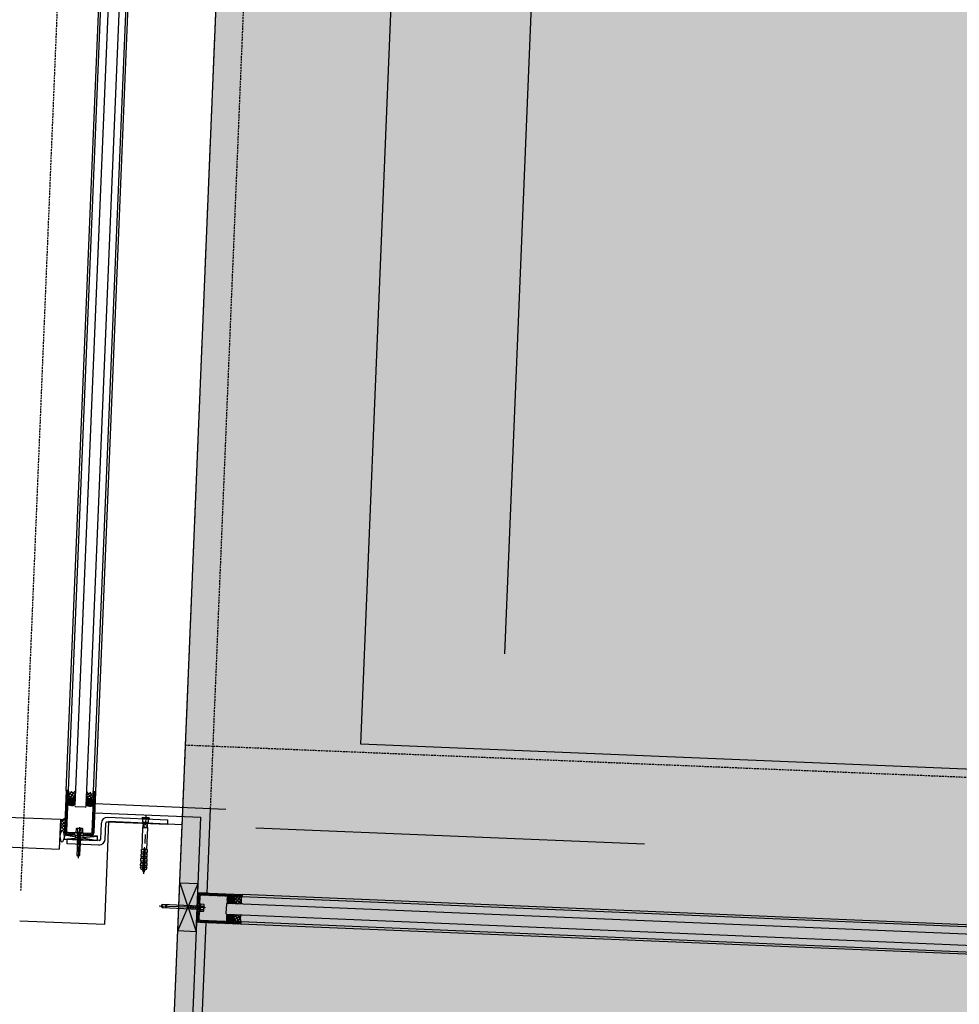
# Model space of a CAD drawing. Header units: millimetres. Extents: x 941089 to 2922714, y 799810 to 1997150.
# Tile 23 of 99: x 956036 to 957311, y 979900 to 981237. Entities that reach past the tile are written whole.
import ezdxf

# ---------------------------------------------------------------- set-up
doc = ezdxf.new("R2010")
doc.units = ezdxf.units.MM
doc.header["$LTSCALE"] = 10
doc.header["$PDMODE"] = 3
doc.header["$PDSIZE"] = 5
for name, pattern in [('DASHDOT', [1, 0.5, -0.25, 0, -0.25]), ('FO-00$0$AUSGEZOGEN', [0]), ('FO-00$0$CENTER', [50.8, 31.75, -6.35, 6.35, -6.35]), ('FO-00$0$HIDDEN', [0.375, 0.25, -0.125]), ('FO-00$0$STRPKT1', [0.5, 0.25, -0.125, 0, -0.125])]:
    doc.linetypes.add(name, pattern=pattern)
doc.layers.get('DEFPOINTS').update_dxf_attribs({"color": 21})
for name, color, linetype in [('FO-00$0$0-18', 4, 'Continuous'), ('FO-00$0$0-25', 7, 'Continuous'), ('FO-00$0$18', 21, 'Continuous'), ('FO-00$0$25', 21, 'Continuous'), ('FO-00$0$AREA GROSS', 21, 'Continuous'), ('FO-00$0$CEN-0-18', 4, 'FO-00$0$CENTER'), ('FO-00$0$DOOR', 2, 'Continuous'), ('FO-00$0$FOOTPATH - GEORGES LANE$0$25', 2, 'Continuous'), ('FO-00$0$HIDDEN', 1, 'FO-00$0$HIDDEN'), ('FO-00$0$STUD-WALL', 22, 'Continuous'), ('FO-00$0$TITLE', 21, 'Continuous'), ('FO-00$0$WALL-EXTERNAL', 1, 'Continuous'), ('FO-00$0$WINDOW', 21, 'Continuous'), ('L - PL-ext-00$0$DIMS-MASONARY', 21, 'Continuous'), ('L - PL-ext-00$0$WALL-EXTERNAL', 1, 'Continuous'), ('L - PL-ext-00$0$WALL-INTERNAL', 4, 'Continuous'), ('REVISION', 1, 'DASHDOT')]:
    doc.layers.add(name, color=color, linetype=linetype)
doc.styles.add('L - PL-ext-00$0$Standard', font='romans.shx', dxfattribs={"width": 0.6})
doc.dimstyles.new('L - PL-ext-00$0$ROYCETON', dxfattribs={"dimscale": 100, "dimtxt": 2.5, "dimasz": 2.5, "dimexe": 2, "dimexo": 1, "dimgap": 1, "dimtad": 1, "dimdec": 0, "dimtxsty": 'L - PL-ext-00$0$Standard', "dimcen": 2.5, "dimclrd": 256, "dimclre": 256, "dimclrt": 2, "dimaunit": 1, "dimazin": 0, "dimtfac": 1, "dimtdec": 0, "dimtmove": 0, "dimatfit": 3, "dimfxl": 0, "dimarcsym": 0})

# ---------------------------------------------------------------- blocks, each defined once
blk = doc.blocks.new('FO-00$0$FOOTPATH - GEORGES LANE')
at = {"layer": 'FO-00$0$FOOTPATH - GEORGES LANE$0$25'}
blk.add_open_spline([(959064.2, 1003448.7), (958983.7, 1003458.4), (958901.6, 1003468.3), (958734.1, 1003488.1), (958648.7, 1003498), (958474.7, 1003517.6), (958386.1, 1003527.1), (958205.7, 1003545.5), (958113.9, 1003554.3), (957926.9, 1003570.6), (957831.9, 1003578.1), (957656.3, 1003590), (957576.4, 1003594.8), (957414.4, 1003602.8), (957332.2, 1003606), (957165.7, 1003610.6), (957081.3, 1003611.9), (956910.3, 1003612.3), (956823.6, 1003611.4), (956647.9, 1003606.8), (956558.9, 1003603.2), (956378.7, 1003592.7), (956287.5, 1003585.9), (956102.8, 1003568.7), (956009.3, 1003558.2), (955820.4, 1003533.1), (955724.8, 1003518.5), (955616.1, 1003499.3), (955603.9, 1003497.1), (955565.6, 1003490.2), (955539.6, 1003485.3), (955505.3, 1003478.6), (955497, 1003477), (955484.4, 1003474.5), (955480.1, 1003473.6), (955471.5, 1003471.9), (955467.2, 1003471), (955454.3, 1003468.4), (955445.7, 1003466.6), (955419.9, 1003461.3), (955402.8, 1003457.7), (955351.5, 1003446.6), (955317.5, 1003439), (955199.2, 1003411.6), (955115.8, 1003390.5), (954936.2, 1003341.4), (954840.3, 1003312.9), (954651.6, 1003252.4), (954558.8, 1003220.5), (954370.6, 1003151.5), (954275.4, 1003114.3), (954110.1, 1003045.9), (954039.2, 1003015.4), (953899.6, 1002952.7), (953830.7, 1002920.6), (953672.9, 1002844.4), (953584.6, 1002799.8), (953411.3, 1002708.6), (953326.2, 1002662.1), (953159.1, 1002567.4), (953077.1, 1002519.3), (952929.4, 1002429.9), (952863.3, 1002388.9), (952732.9, 1002306.1), (952668.7, 1002264.4), (952520.4, 1002166), (952437, 1002109.2), (952286.3, 1002004.1), (952218.5, 1001955.8), (952084.7, 1001859.1), (952018.8, 1001810.5), (951882.3, 1001708.6), (951811.9, 1001655.1), (951673, 1001548.2), (951604.6, 1001494.9), (951444, 1001368.2), (951352.6, 1001295.1), (951188.8, 1001162.7), (951115.9, 1001103.3), (950972.2, 1000985.5), (950901.4, 1000927.2), (950761.8, 1000811.9), (950693, 1000755), (950557.3, 1000642.8), (950490.4, 1000587.6), (950358.5, 1000479), (950293.4, 1000425.7), (950165.2, 1000321.4), (950102, 1000270.3), (950004.5, 1000192.4), (949969.6, 1000164.6), (949900.3, 1000109.8), (949865.9, 1000082.9), (949825.3, 1000051.2), (949818.6, 1000046.1), (949807.9, 1000037.7), (949803.8, 1000034.5), (949794.8, 1000027.6), (949790, 1000023.9), (949780.4, 1000016.5), (949775.6, 1000012.8), (949761.2, 1000001.6), (949751.5, 999994.2), (949722.5, 999971.9), (949703, 999957), (949644.2, 999912.3), (949604.6, 999882.4), (949524.6, 999822.5), (949484.2, 999792.4), (949373.7, 999710.6), (949302.8, 999658.7), (949158.8, 999553.8), (949085.6, 999500.8), (948937, 999393.5), (948861.5, 999339.2), (948708.6, 999228.8), (948631.1, 999172.8), (948474.1, 999058.7), (948394.6, 999000.6), (948247.1, 998891.7), (948179.4, 998841.3), (948019.8, 998721.3), (947927.5, 998650.9), (947741.3, 998506.2), (947647.4, 998431.8), (947490.9, 998304.8), (947428.6, 998253.5), (947303.8, 998148.7), (947241.2, 998095.2), (947150.6, 998016.4), (947122.7, 997991.9), (947039.1, 997917.8), (946983.3, 997867.5), (946914.4, 997804.1), (946901.4, 997792.1), (946866.5, 997759.7), (946844.7, 997739.3), (946801.4, 997698.4), (946779.8, 997677.9), (946715.3, 997616.2), (946672.7, 997574.8), (946545.9, 997449.7), (946462.8, 997365.2), (946299.4, 997194.1), (946219.1, 997107.6), (946018.3, 996884.9), (945899.7, 996747.5), (945668.9, 996468.7), (945556.7, 996327.2), (945338.6, 996040.8), (945232.7, 995895.8), (945027.1, 995602.6), (944927.3, 995454.4), (944733.8, 995155.4), (944640.1, 995004.4), (944458.6, 994700.2), (944370.8, 994546.9), (944254.6, 994335.7), (944223.7, 994278.6), (944176.5, 994190.1), (944159.9, 994158.8), (944129.8, 994101.4), (944116.2, 994075.4), (944089.2, 994023.2), (944075.8, 993997), (944035.7, 993918.6), (944009.3, 993866.1), (943931.1, 993708.3), (943880.1, 993602.6), (943731.1, 993284), (943636.7, 993069.7), (943406.5, 992513.1), (943278.2, 992168.1), (943046.7, 991470.4), (942943.5, 991117.7), (942845.6, 990733), (942838.4, 990704.5), (942828.7, 990665.5), (942826.1, 990655), (942821, 990634.1), (942818.4, 990623.7), (942810.8, 990592.3), (942805.7, 990571.4), (942790.7, 990508.7), (942780.9, 990466.9), (942768.9, 990415.2), (942766.7, 990405.3), (942762.1, 990385.5), (942759.9, 990375.6), (942753.1, 990345.9), (942748.7, 990326.1), (942735.5, 990266.8), (942726.8, 990227.3), (942701.3, 990108.7), (942685, 990029.8), (942621.2, 989710.6), (942578.8, 989471.2), (942511.7, 989045.6), (942485.2, 988858.9), (942437.4, 988487.1), (942416.2, 988302.1), (942378.3, 987933.8), (942361.7, 987750.6), (942332.5, 987386.2), (942319.9, 987205.1), (942297.9, 986845), (942288.6, 986666.2), (942272.8, 986310.8), (942266.3, 986134.4), (942255.4, 985784.2), (942251.1, 985610.5), (942244, 985265.8), (942241.2, 985095), (942236.9, 984756.3), (942235.2, 984588.6), (942232.5, 984256.5), (942231.5, 984092.1), (942229.4, 983767.1), (942228.5, 983606.4), (942226.1, 983288.9), (942224.8, 983132.2), (942222.6, 982941.4), (942222.2, 982905.4), (942221.2, 982833.6), (942220.8, 982797.8), (942219.2, 982690.2), (942218.1, 982618.6), (942215.7, 982475.3), (942214.4, 982403.7), (942210.2, 982188.8), (942207.1, 982045.4), (942200.5, 981758.2), (942196.9, 981614.2), (942188.3, 981277.4), (942183.1, 981084.1), (942172.7, 980694.5), (942167.5, 980498.1), (942157.5, 980101.5), (942152.6, 979901.2), (942143.9, 979495.6), (942139.9, 979290.3), (942133.3, 978873.9), (942130.7, 978662.7), (942127.4, 978233.8), (942126.6, 978016), (942127.8, 977355.5), (942133.1, 976901.9), (942146.4, 976366.3), (942148.1, 976302), (942150.2, 976228.8), (942150.5, 976220.2), (942151, 976202.9), (942151.2, 976194.3), (942152, 976168.4), (942152.5, 976151), (942154.1, 976098.9), (942155.2, 976063.9), (942158.6, 975958.5), (942161.1, 975887.6), (942167.8, 975710.3), (942172.2, 975603.3), (942182.4, 975386.8), (942188.1, 975277.3), (942201.1, 975056.3), (942208.4, 974944.7), (942224.8, 974719.8), (942233.9, 974606.5), (942254.4, 974378.3), (942265.7, 974263.4), (942287, 974068.4), (942296.2, 973988.7), (942319.8, 973799.6), (942334.6, 973690), (942367.1, 973470), (942384.8, 973359.5), (942420.3, 973156.3), (942437.5, 973063.7), (942474.7, 972878), (942494.6, 972784.9), (942537.3, 972598.1), (942560.1, 972504.3), (942609.2, 972316.4), (942635.4, 972222.1), (942691.6, 972032.9), (942721.7, 971938), (942773.7, 971784.5), (942794.2, 971726.1), (942837.2, 971609), (942859.6, 971550.4), (942912.2, 971418.3), (942943, 971344.7), (943007.8, 971197.5), (943042, 971123.8), (943114, 970976.1), (943152, 970902.2), (943232.1, 970754.5), (943274.2, 970680.7), (943332.6, 970583.8), (943346.9, 970560.6), (943375.8, 970514.3), (943390.5, 970491.1), (943435.3, 970421.8), (943466.1, 970375.6), (943529.6, 970284), (943562.3, 970238.5), (943641.3, 970132.3), (943688.5, 970071.7), (943787.1, 969951.5), (943838.4, 969892), (943923.3, 969798.4), (943955.6, 969763.9), (944003.3, 969714.5), (944018.1, 969699.4), (944048.1, 969669.2), (944063.2, 969654.2), (944109, 969609.4), (944140.2, 969579.7), (944225.4, 969501), (944280.6, 969452.5), (944394.4, 969357.5), (944453, 969311.1), (944556, 969233.8), (944599.5, 969202.3), (944688.3, 969140.8), (944733.5, 969110.7), (944789.1, 969075.2), (944798.8, 969069.1), (944812, 969060.8), (944815.3, 969058.7), (944825.4, 969052.5), (944832.2, 969048.3), (944845.7, 969040), (944852.5, 969035.8), (944872.8, 969023.5), (944886.4, 969015.3), (944910.8, 969000.9), (944921.6, 968994.6), (944938.6, 968984.7), (944945, 968981), (944957.6, 968973.8), (944963.9, 968970.2), (944982.9, 968959.4), (944995.6, 968952.3), (945033.5, 968931.3), (945058.9, 968917.6), (945142.9, 968873.4), (945201.7, 968844.2), (945319.1, 968788.9), (945377.8, 968762.9), (945494.8, 968713.9), (945553.3, 968690.9), (945656.7, 968652.5), (945701.9, 968636.6), (945800.2, 968603.5), (945853.2, 968586.7), (945906, 968571)], degree=3, knots=[0, 0, 0, 0, 234.702834, 234.702834, 469.405668, 469.405668, 704.108503, 704.108503, 938.811337, 938.811337, 1173.514171, 1173.514171, 1364.728332, 1364.728332, 1555.942493, 1555.942493, 1747.156654, 1747.156654, 1938.370815, 1938.370815, 2129.584976, 2129.584976, 2320.799137, 2320.799137, 2512.013298, 2512.013298, 2703.227459, 2703.227459, 2727.547958, 2727.547958, 2778.838057, 2778.838057, 2795.121394, 2795.121394, 2803.613658, 2803.613658, 2812.105922, 2812.105922, 2829.090451, 2829.090451, 2863.059508, 2863.059508, 2930.997622, 2930.997622, 3100.299361, 3100.299361, 3300.51428, 3300.51428, 3500.729199, 3500.729199, 3713.272775, 3713.272775, 3876.545401, 3876.545401, 4039.818026, 4039.818026, 4256.178419, 4256.178419, 4472.538811, 4472.538811, 4688.899204, 4688.899204, 4869.023306, 4869.023306, 5049.147408, 5049.147408, 5290.588329, 5290.588329, 5493.601507, 5493.601507, 5696.614685, 5696.614685, 5920.057394, 5920.057394, 6143.500104, 6143.500104, 6452.081421, 6452.081421, 6706.694653, 6706.694653, 6961.307886, 6961.307886, 7215.921118, 7215.921118, 7470.53435, 7470.53435, 7725.147583, 7725.147583, 7979.760815, 7979.760815, 8123.935637, 8123.935637, 8268.110458, 8268.110458, 8296.201918, 8296.201918, 8313.79564, 8313.79564, 8334.203573, 8334.203573, 8354.611505, 8354.611505, 8395.42737, 8395.42737, 8477.059101, 8477.059101, 8640.322561, 8640.322561, 8803.586021, 8803.586021, 9081.962936, 9081.962936, 9360.33985, 9360.33985, 9638.716765, 9638.716765, 9917.093679, 9917.093679, 10195.470593, 10195.470593, 10428.072126, 10428.072126, 10739.080047, 10739.080047, 11050.087968, 11050.087968, 11254.106602, 11254.106602, 11458.125237, 11458.125237, 11548.681984, 11548.681984, 11729.795477, 11729.795477, 11772.150422, 11772.150422, 11843.056553, 11843.056553, 11913.962684, 11913.962684, 12055.774946, 12055.774946, 12339.399469, 12339.399469, 12623.023993, 12623.023993, 13061.153963, 13061.153963, 13499.283933, 13499.283933, 13937.413904, 13937.413904, 14375.543874, 14375.543874, 14813.673844, 14813.673844, 15251.803814, 15251.803814, 15413.520538, 15413.520538, 15501.914849, 15501.914849, 15575.322837, 15575.322837, 15648.730825, 15648.730825, 15795.546801, 15795.546801, 16089.178753, 16089.178753, 16676.442657, 16676.442657, 17600.813178, 17600.813178, 18525.183698, 18525.183698, 18599.255468, 18599.255468, 18626.308182, 18626.308182, 18653.360896, 18653.360896, 18707.466324, 18707.466324, 18815.677181, 18815.677181, 18841.301031, 18841.301031, 18866.92488, 18866.92488, 18918.17258, 18918.17258, 19020.667978, 19020.667978, 19225.658776, 19225.658776, 19850.173817, 19850.173817, 20341.376746, 20341.376746, 20832.579675, 20832.579675, 21323.782603, 21323.782603, 21814.985532, 21814.985532, 22306.188461, 22306.188461, 22797.39139, 22797.39139, 23288.594319, 23288.594319, 23779.797248, 23779.797248, 24271.000176, 24271.000176, 24762.203105, 24762.203105, 25253.406034, 25253.406034, 25744.608963, 25744.608963, 25859.363362, 25859.363362, 25974.11776, 25974.11776, 26203.626558, 26203.626558, 26433.135355, 26433.135355, 26892.15295, 26892.15295, 27351.170545, 27351.170545, 27962.200237, 27962.200237, 28573.22993, 28573.22993, 29184.259622, 29184.259622, 29795.289315, 29795.289315, 30406.319007, 30406.319007, 31017.3487, 31017.3487, 32227.410405, 32227.410405, 32391.5047, 32391.5047, 32413.356188, 32413.356188, 32435.207676, 32435.207676, 32478.910652, 32478.910652, 32566.316605, 32566.316605, 32741.128511, 32741.128511, 32998.963237, 32998.963237, 33256.797963, 33256.797963, 33514.632689, 33514.632689, 33772.467416, 33772.467416, 34030.302142, 34030.302142, 34207.644214, 34207.644214, 34449.154665, 34449.154665, 34690.665115, 34690.665115, 34891.495878, 34891.495878, 35092.326642, 35092.326642, 35293.157405, 35293.157405, 35493.988168, 35493.988168, 35694.818931, 35694.818931, 35817.94031, 35817.94031, 35941.06169, 35941.06169, 36094.859047, 36094.859047, 36248.656405, 36248.656405, 36402.453762, 36402.453762, 36556.25112, 36556.25112, 36604.649362, 36604.649362, 36653.047604, 36653.047604, 36749.844089, 36749.844089, 36845.82658, 36845.82658, 36974.982695, 36974.982695, 37104.13881, 37104.13881, 37180.359897, 37180.359897, 37214.23804, 37214.23804, 37248.116184, 37248.116184, 37315.872472, 37315.872472, 37430.008062, 37430.008062, 37544.143653, 37544.143653, 37625.113438, 37625.113438, 37706.083224, 37706.083224, 37723.16139, 37723.16139, 37729.031804, 37729.031804, 37740.772632, 37740.772632, 37752.513461, 37752.513461, 37775.995117, 37775.995117, 37794.409592, 37794.409592, 37805.222714, 37805.222714, 37816.035836, 37816.035836, 37837.662079, 37837.662079, 37880.914566, 37880.914566, 37980.797523, 37980.797523, 38080.68048, 38080.68048, 38180.563436, 38180.563436, 38258.363043, 38258.363043, 38350.506975, 38350.506975, 38350.506975, 38350.506975], dxfattribs=at)
blk = doc.blocks.new('FO-00$0$S151')
at = {"layer": 'FO-00$0$0-18'}
for p, q in [((54, 0.7), (54.2, -0.7)), ((55, 0.7), (55.3, -0.7)), ((56.1, 0.7), (56.3, -0.7)), ((57.2, 0.8), (57.4, -0.7)), ((58.2, 0.8), (58.5, -0.7)), ((59.3, 0.8), (59.5, -0.8)), ((60.3, 0.8), (60.5, -0.8)), ((61.3, 0.8), (61.6, -0.8)), ((62.4, 0.8), (62.7, -0.8)), ((63.5, 0.9), (63.7, -0.8)), ((64.5, 0.9), (64.8, -0.9)), ((65.6, 0.9), (65.9, -0.9)), ((66.7, 0.9), (66.9, -0.9)), ((67.7, 0.9), (68, -0.9)), ((68.8, 1), (69.2, -1.5)), ((69.7, 1.7), (70.2, -1.5)), ((70.8, 1.3), (71.2, -1)), ((71.9, 0.9), (72.2, -0.7))]:
    blk.add_line(p, q, dxfattribs=at)
at = {"layer": 'FO-00$0$0-25', "linetype": 'FO-00$0$AUSGEZOGEN'}
for p, q in [((-2.2, -4.6), (-2.2, 4.6)), ((-1.3, 4.6), (-2.2, 4.6)), ((-1.3, -4.6), (-1.3, 4.6)), ((0, 5), (-1.2, 5)), ((-1.2, 5), (-1.2, -5)), ((0, -5), (0, 5)), ((4, 3.8), (0.1, 3.8)), ((4.7, 2.8), (4, 3.8)), ((4, -3.8), (4, 3.8)), ((11.4, 2.8), (4.7, 2.8)), ((4.7, -2.8), (4.7, 2.8)), ((4.7, 2), (11.4, 2)), ((11.6, 3.3), (11.4, 2.8)), ((11.4, 2.8), (11.4, -2.8)), ((41.8, 3.3), (11.6, 3.3)), ((11.6, -3.3), (11.6, 3.3)), ((39.8, 0.4), (68.8, 1)), ((44.8, 4.1), (41.8, 4)), ((41.8, 4), (41.8, 3.3)), ((41.8, 3.3), (41.8, 0.5)), ((47.5, 3.1), (44.8, 4.1)), ((44.8, 0.5), (44.8, 4.1)), ((47.8, 4.1), (47.5, 3.1)), ((47.5, 0.6), (47.5, 3.1)), ((50.8, 4.2), (47.8, 4.1)), ((47.8, 4.1), (47.8, 0.6)), ((53.5, 3.2), (50.8, 4.2)), ((50.8, 0.6), (50.8, 4.2)), ((53.8, 4.2), (53.5, 3.2)), ((53.5, 0.7), (53.5, 3.2)), ((56.8, 4.3), (53.8, 4.2)), ((53.8, 4.2), (53.8, 0.7)), ((59.5, 3.3), (56.8, 4.3)), ((56.8, 0.7), (56.8, 4.3)), ((59.8, 4.3), (59.5, 3.3)), ((59.5, 3.3), (59.5, 0.8)), ((62.8, 4.4), (59.8, 4.3)), ((59.8, 0.8), (59.8, 4.3)), ((65.5, 3.4), (62.8, 4.4)), ((62.8, 0.9), (62.8, 4.4)), ((65.8, 4.5), (65.5, 3.4)), ((65.5, 3.4), (65.5, 0.9)), ((66.8, 4.5), (65.8, 4.5)), ((65.8, 4.5), (65.8, 0.9)), ((68.8, 1), (68.8, 2.5)), ((-1.3, -4.6), (-2.2, -4.6)), ((-1.2, -5), (0, -5)), ((4, -3.8), (0.1, -3.8)), ((4.7, -2.8), (4, -3.8)), ((4.7, -2), (11.4, -2)), ((11.4, -2.8), (4.7, -2.8)), ((11.6, -3.3), (11.4, -2.8)), ((41.8, -3.3), (11.6, -3.3)), ((68.8, -0.9), (39.8, -0.4)), ((41.8, -0.5), (41.8, -3.3)), ((41.8, -4), (41.8, -3.3)), ((44.8, -4.1), (41.8, -4)), ((44.8, -4.1), (44.8, -0.5)), ((47.5, -3.1), (44.8, -4.1)), ((47.5, -3.1), (47.5, -0.6)), ((47.8, -4.1), (47.5, -3.1)), ((47.8, -0.6), (47.8, -4.1)), ((50.8, -4.2), (47.8, -4.1)), ((50.8, -4.2), (50.8, -0.6)), ((53.5, -3.2), (50.8, -4.2)), ((53.5, -3.2), (53.5, -0.7)), ((53.8, -4.2), (53.5, -3.2)), ((53.8, -0.7), (53.8, -4.2)), ((56.8, -4.3), (53.8, -4.2)), ((56.8, -4.3), (56.8, -0.7)), ((59.5, -3.3), (56.8, -4.3)), ((59.5, -0.8), (59.5, -3.3)), ((59.8, -4.3), (59.5, -3.3)), ((59.8, -4.3), (59.8, -0.8)), ((62.8, -4.4), (59.8, -4.3)), ((62.8, -4.4), (62.8, -0.8)), ((65.5, -3.4), (62.8, -4.4)), ((65.5, -0.9), (65.5, -3.4)), ((65.8, -4.5), (65.5, -3.4)), ((65.8, -0.9), (65.8, -4.5)), ((66.8, -4.5), (65.8, -4.5))]:
    blk.add_line(p, q, dxfattribs=at)
at = {"layer": 'FO-00$0$0-25'}
for p, q in [((68.4, 0.9), (68.9, -1.2)), ((68.8, 1.3), (69.4, 1.3)), ((68.9, 1.3), (69.5, -1.1)), ((69.6, 1.6), (69.4, 1.3)), ((69.4, 1.3), (70, -1.1)), ((69.8, 1.6), (70.1, 1.3)), ((70.1, 1.3), (70.6, 1.1)), ((70.1, 1.3), (70.5, -1)), ((70.5, 1.1), (71, -0.8)), ((70.7, 1.3), (70.6, 1.1)), ((70.8, 1.3), (71.2, 0.9)), ((71.2, 0.9), (71.5, -0.6)), ((71.2, 0.9), (71.7, 0.7)), ((71.8, 0.8), (71.7, 0.7)), ((71.7, 0.7), (71.9, -0.4)), ((71.9, 0.8), (72.3, 0.4)), ((72.3, 0.5), (72.4, -0.2)), ((72.3, 0.4), (73.3, 0.1)), ((72.4, -0.2), (73.3, 0.1)), ((69.1, -1.5), (68.8, -0.9)), ((69.3, -1.5), (69.5, -1.1)), ((69.5, -1.1), (70, -1.1)), ((70.2, -1.5), (70, -1.1)), ((70.5, -1), (70.3, -1.5)), ((70.5, -1), (71, -0.8)), ((71.1, -1), (71, -0.8)), ((71.2, -1), (71.5, -0.6)), ((71.5, -0.6), (71.9, -0.4)), ((72.1, -0.6), (71.9, -0.4)), ((72.2, -0.6), (72.4, -0.2))]:
    blk.add_line(p, q, dxfattribs=at)
at = {"layer": 'FO-00$0$0-25', "linetype": 'FO-00$0$AUSGEZOGEN'}
for centre, radius, start, end in [((2.1, 4.8), 3.46, 184.1121, 199.505), ((39.6, 0), 0.487, 63.5992, 296.4008), ((66.8, 2.5), 2, 1, 91), ((2.1, -4.8), 3.46, 160.495, 175.8879), ((66, -1.7), 2.85, 286.3233, 16.457)]:
    blk.add_arc(centre, radius, start, end, dxfattribs=at)
at = {"layer": 'FO-00$0$0-25'}
for centre, start, end in [((69.7, 1.6), 30, 150), ((70.7, 1.2), 30, 150), ((71.9, 0.8), 30, 150), ((69.2, -1.4), 210, 330), ((70.2, -1.4), 210, 330), ((71.2, -0.9), 210, 330), ((72.1, -0.6), 210, 330)]:
    blk.add_arc(centre, 0.0865, start, end, dxfattribs=at)
at = {"layer": 'FO-00$0$CEN-0-18', "linetype": 'FO-00$0$STRPKT1', "ltscale": 5}
blk.add_line((-4.1, 0.1), (74.7, 0.1), dxfattribs=at)
blk = doc.blocks.new('FO-00$0$033692A1')
at = {"color": 0}
blk.add_line((-2.1, -3), (-2, -3), dxfattribs=at)
at = {"layer": 'FO-00$0$0-18'}
for p, q in [((-2.8, -2.2), (0, -1.6)), ((-2.8, -4.4), (2.7, -3.3)), ((-2.8, -6.6), (2.7, -5.5)), ((-2.8, -8.8), (2.7, -7.7)), ((-2.8, -11), (2.7, -9.9)), ((-2.8, -13.2), (2.7, -12.1)), ((-2.8, -15.4), (2.7, -14.3)), ((0, -17), (2.7, -16.5))]:
    blk.add_line(p, q, dxfattribs=at)
at = {"layer": 'FO-00$0$0-25'}
for p, q in [((-5.2, 1.2), (-5.2, 0.6)), ((-4.6, 1.2), (-5.2, 1.2)), ((-5.2, 0.6), (-4.6, 0)), ((-5.2, 0.6), (5.2, 0.6)), ((-4, 6.2), (-4.6, 5.8)), ((-4.6, 5.8), (-4.6, 1.2)), ((-4.6, 1.2), (4.6, 1.2)), ((-4.6, 0), (4.6, 0)), ((4, 6.2), (-4, 6.2)), ((-2.3, 1.2), (-2.3, 5.8)), ((2.3, 1.2), (2.3, 5.8)), ((4.6, 5.8), (4, 6.2)), ((4.6, 1.2), (4.6, 5.8)), ((5.2, 1.2), (4.6, 1.2)), ((4.6, 0), (5.2, 0.6)), ((5.2, 0.6), (5.2, 1.2)), ((-2, -1.6), (2, -1.6)), ((0, -32), (-0.3, -31.2))]:
    blk.add_line(p, q, dxfattribs=at)
for points in [[(4.6, 5.8, 0.310221), (2.3, 5.8, 0.154701), (-2.3, 5.8, 0.309737), (-4.6, 5.8)], [(-3, 0, -0.311974), (-2.5, -0.3), (-2, -1.6), (-2, -30), (0, -32), (2, -30), (2, -1.6), (2.5, -0.3, -0.311974)], [(2.5, -0.3, -0.311974), (3, 0)]]:
    blk.add_lwpolyline(points, format="xyb", dxfattribs=at)
blk.add_lwpolyline([(-1.1, -24.9), (-2, -24), (2, -24), (1.1, -24.9)], close=True, dxfattribs=at)
blk.add_lwpolyline([(-2, -29.4), (-0.3, -31.2), (2, -28.8)], dxfattribs=at)
at = {"layer": 'FO-00$0$CEN-0-18'}
blk.add_line((0, 8.2), (0, -34), dxfattribs=at)
blk = doc.blocks.new('FO-00')
at = {"layer": 'FO-00$0$25'}
blk.add_hatch(color=254, dxfattribs=at).paths.add_polyline_path([(962106.9, 976297.2), (962063.7, 975252.9), (956064.8, 975500.9), (956819.2, 993755.4), (957034, 993746.5), (957074.1, 994715.7), (957029.1, 994717.6), (957254.7, 1000176.3), (961815.3, 999987.8), (961813.4, 999942.9), (962465.1, 999916), (962451.1, 999578.5), (962850.8, 999561.9), (962867.3, 999961.6), (962785.1, 999965), (962791.5, 1000117.6), (969658.5, 999833.8), (969650.2, 999634), (973094.2, 999491.9), (973087, 999317.8), (974330.1, 999266.5), (974344.7, 999639.8), (980603.5, 999381.4), (980588, 999007.9), (981801.1, 998957.8), (981787.3, 998623.7), (982186.9, 998607.2), (982215.9, 999304.8), (988737.4, 999035.2), (988737.4, 999035.2), (988964.3, 999024.2), (988817.7, 995529), (988645, 991316.4), (994995.8, 991065.9), (995186.1, 991058), (994995.8, 991065.9), (994970.9, 990466.4), (995161.3, 990458.5), (994864, 983264.6), (994673.8, 983272.5), (994648.9, 982673), (994839.2, 982665.1), (994537.8, 975370.1), (994353, 975377.8), (994336.4, 974978.1), (994521.2, 974970.4), (994466.7, 973651.6), (994631.5, 973645.2), (994522.9, 970907.8), (989272.4, 971124.4), (989710.8, 981776), (985249.6, 981960.4), (985342.2, 984209.1), (981645.3, 984361.3), (981527.5, 981498.7), (981439.7, 979366.4), (981353.4, 977267.7), (984800.4, 977125.6), (984714.7, 975047.1), (981578.6, 972159.6), (969604.9, 972654.5), (969742.4, 975981.5)])
at = {"layer": 'FO-00$0$WINDOW'}
h = blk.add_hatch(dxfattribs=at)
h.set_pattern_fill('ANSI31', color=256, scale=0.5, angle=90, style=0)
h.set_pattern_definition([(42.6333696, (902255.98, 978948.3698), (-1.075220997, 1.167928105), [])])
edge = h.paths.add_edge_path()
edge.add_line((956111.4, 980132.9), (956111.3, 980129.9))
edge.add_line((956111.3, 980129.9), (956101.8, 980130.3))
edge.add_ellipse((956102, 980135.3), major_axis=(3.23, -3.82), ratio=1, start_angle=227.3663, end_angle=317.3663, ccw=False)
edge.add_line((956097, 980135.5), (956099.3, 980190.5))
edge.add_line((956099.3, 980190.5), (956102.3, 980190.3))
edge.add_line((956102.3, 980190.3), (956100, 980135.4))
edge.add_ellipse((956102, 980135.3), major_axis=(-1.53, -1.29), ratio=1, start_angle=317.3663, end_angle=407.3663)
edge.add_line((956102, 980133.3), (956111.4, 980132.9))
edge = h.paths.add_edge_path()
edge.add_line((956122.3, 980129.5), (956122.4, 980132.5))
edge.add_line((956122.4, 980132.5), (956131.9, 980132.1))
edge.add_ellipse((956132, 980134.1), major_axis=(1.29, -1.53), ratio=1, start_angle=-42.6337, end_angle=47.3663)
edge.add_line((956134, 980134), (956136.3, 980188.9))
edge.add_line((956136.3, 980188.9), (956139.3, 980188.8))
edge.add_line((956139.3, 980188.8), (956137, 980133.9))
edge.add_ellipse((956132, 980134.1), major_axis=(3.23, -3.82), ratio=1, start_angle=-42.6337, end_angle=47.3663, ccw=False)
edge.add_line((956131.8, 980129.1), (956122.3, 980129.5))
h = blk.add_hatch(dxfattribs=at)
h.set_pattern_fill('NET', color=256, angle=504.9795, style=0)
h.set_pattern_definition([(52.6128614, (902255.98, 978948.3698), (-2.52269924, 1.92785206), []), (142.6128614, (902255.98, 978948.3698), (-1.92785206, -2.52269924), [])])
h.paths.add_polyline_path([(956101.9, 980180.9), (956102.3, 980190.3), (956103.9, 980189.8), (956105, 980189.5), (956107, 980189.2), (956107.7, 980189.2), (956108.6, 980189.3), (956109.6, 980189.4), (956111.8, 980189.9), (956111.4, 980180.5), (956110.1, 980180.1), (956108.9, 980179.9), (956107.5, 980179.8), (956105.6, 980179.9), (956104.8, 980180)])
h = blk.add_hatch(dxfattribs=at)
h.set_pattern_fill('NET', color=256, angle=504.9795, style=0)
h.set_pattern_definition([(122.653878, (1009696.4986, 974507.9607), (2.67317663, 1.71311171), []), (32.653878, (1009696.4986, 974507.9607), (1.71311171, -2.67317663), [])])
h.paths.add_polyline_path([(956135.9, 980179.5), (956136.3, 980188.9), (956134.7, 980188.5), (956133.6, 980188.3), (956131.5, 980188.2), (956130.8, 980188.3), (956129.9, 980188.4), (956129, 980188.6), (956126.8, 980189.3), (956126.4, 980179.9), (956127.7, 980179.4), (956128.9, 980179), (956130.3, 980178.8), (956132.2, 980178.8), (956132.9, 980178.8)])
h = blk.add_hatch(dxfattribs=at)
h.set_pattern_fill('AR-PARQ1', color=256, scale=0.02, angle=504.9795, style=0)
h.set_pattern_definition([(142.612861, (902255.98, 978948.37), (-8.5450585, -1.1421066), [6.096, -6.096]), (142.612861, (902256.597, 978949.177), (-8.5450585, -1.1421066), [6.096, -6.096]), (142.612861, (902257.214, 978949.9844), (-8.5450585, -1.1421066), [6.096, -6.096]), (142.612861, (902257.831, 978950.7916), (-8.5450585, -1.1421066), [6.096, -6.096]), (142.612861, (902258.4476, 978951.599), (-8.5450585, -1.1421066), [6.096, -6.096]), (142.612861, (902259.0645, 978952.406), (-8.5450585, -1.1421066), [6.096, -6.096]), (142.612861, (902259.6814, 978953.2134), (-8.5450585, -1.1421066), [6.096, -6.096]), (52.612861, (902251.1364, 978952.071), (8.5450585, 1.1421066), [6.096, -6.096]), (52.612861, (902250.329, 978952.688), (8.5450585, 1.1421066), [6.096, -6.096]), (52.612861, (902249.522, 978953.305), (8.5450585, 1.1421066), [6.096, -6.096]), (52.612861, (902248.7146, 978953.922), (8.5450585, 1.1421066), [6.096, -6.096]), (52.612861, (902247.9073, 978954.539), (8.5450585, 1.1421066), [6.096, -6.096]), (52.612861, (902247.1, 978955.156), (8.5450585, 1.1421066), [6.096, -6.096]), (52.612861, (902246.293, 978955.773), (8.5450585, 1.1421066), [6.096, -6.096])])
h.paths.add_polyline_path([(956101.5, 980171.1), (956101.9, 980180.9), (956103.4, 980180.4), (956103.3, 980180.3), (956104.8, 980180), (956106.6, 980179.8), (956108.2, 980179.8), (956108.9, 980179.9), (956110.1, 980180.1), (956111.4, 980180.5), (956111, 980170.9), (956109.8, 980170.6), (956108.4, 980170.3), (956107, 980170.2), (956105.1, 980170.2), (956103.6, 980170.5), (956102.2, 980170.9)])
h = blk.add_hatch(dxfattribs=at)
h.set_pattern_fill('AR-PARQ1', color=256, scale=0.02, angle=504.9795, style=0)
h.set_pattern_definition([(32.653878, (1009696.4986, 974507.961), (8.4216736, -1.84332464), [6.096, -6.096]), (32.653878, (1009695.9504, 974508.816), (8.4216736, -1.84332464), [6.096, -6.096]), (32.653878, (1009695.402, 974509.6715), (8.4216736, -1.84332464), [6.096, -6.096]), (32.653878, (1009694.854, 974510.527), (8.4216736, -1.84332464), [6.096, -6.096]), (32.653878, (1009694.306, 974511.3824), (8.4216736, -1.84332464), [6.096, -6.096]), (32.653878, (1009693.7576, 974512.238), (8.4216736, -1.84332464), [6.096, -6.096]), (32.653878, (1009693.2094, 974513.093), (8.4216736, -1.84332464), [6.096, -6.096]), (122.653878, (1009701.631, 974511.25), (-8.4216736, 1.84332464), [6.096, -6.096]), (122.653878, (1009702.4865, 974511.798), (-8.4216736, 1.84332464), [6.096, -6.096]), (122.653878, (1009703.342, 974512.346), (-8.4216736, 1.84332464), [6.096, -6.096]), (122.653878, (1009704.1974, 974512.8945), (-8.4216736, 1.84332464), [6.096, -6.096]), (122.653878, (1009705.053, 974513.4427), (-8.4216736, 1.84332464), [6.096, -6.096]), (122.653878, (1009705.908, 974513.991), (-8.4216736, 1.84332464), [6.096, -6.096]), (122.653878, (1009706.7636, 974514.539), (-8.4216736, 1.84332464), [6.096, -6.096])])
h.paths.add_polyline_path([(956135.5, 980169.7), (956135.9, 980179.5), (956134.4, 980179.1), (956134.4, 980179.1), (956132.9, 980178.8), (956131.1, 980178.8), (956129.6, 980178.9), (956128.9, 980179), (956127.7, 980179.4), (956126.4, 980179.9), (956126, 980170.3), (956127.1, 980169.8), (956128.5, 980169.4), (956129.9, 980169.2), (956131.8, 980169.1), (956133.4, 980169.3), (956134.8, 980169.5)])
h = blk.add_hatch(dxfattribs=at)
h.set_pattern_fill('ANSI37', color=256, angle=357.6336, style=0)
h.set_pattern_definition([(312.633556, (951170.6593, 994121.9817), (-2.3358492, -2.1504496), []), (222.633556, (951170.6593, 994121.9817), (-2.1504496, 2.3358492), [])])
h.paths.add_polyline_path([(956090.7, 980128.2), (956091.7, 980151), (956092.7, 980151), (956093.6, 980151.1), (956095, 980151.5), (956096.5, 980152.3), (956097.8, 980153.4), (956097.1, 980135.8), (956096.7, 980128.1), (956096.7, 980130.5), (956096.6, 980131.4), (956096.4, 980132.5), (956096.1, 980133.5), (956095.7, 980134.3), (956095.2, 980135.1), (956094.6, 980135.6), (956094.3, 980135.7), (956093.5, 980135.6), (956092.7, 980135), (956092.2, 980134.3), (956091.7, 980133.3), (956091.3, 980132.1), (956091.1, 980131.1), (956090.8, 980129.5)])
h = blk.add_hatch(dxfattribs=at)
h.set_pattern_fill('ANSI31', color=256, scale=0.5, angle=87.6337, style=0)
h.set_pattern_definition([(42.6337418, (950655.6642, 926451.8799), (1.075228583, -1.16792112), [])])
edge = h.paths.add_edge_path()
edge.add_line((956279.8, 980026), (956276.8, 980026.1))
edge.add_line((956276.8, 980026.1), (956276.4, 980016.6))
edge.add_arc((956281.4, 980016.4), 5, -182.3663, -92.3663)
edge.add_line((956281.2, 980011.4), (956336.2, 980009.1))
edge.add_line((956336.2, 980009.1), (956336.3, 980012.1))
edge.add_line((956336.3, 980012.1), (956281.3, 980014.4))
edge.add_arc((956281.4, 980016.4), 2, -182.3663, -92.3663, ccw=False)
edge.add_line((956279.4, 980016.5), (956279.8, 980026))
edge = h.paths.add_edge_path()
edge.add_line((956277.3, 980037.1), (956280.3, 980037))
edge.add_line((956280.3, 980037), (956280.7, 980046.5))
edge.add_arc((956282.7, 980046.4), 2, -272.3663, -182.3663, ccw=False)
edge.add_line((956282.7, 980048.4), (956337.7, 980046.1))
edge.add_line((956337.7, 980046.1), (956337.8, 980049.1))
edge.add_line((956337.8, 980049.1), (956282.9, 980051.4))
edge.add_arc((956282.7, 980046.4), 5, -272.3663, -182.3663)
edge.add_line((956277.7, 980046.6), (956277.3, 980037.1))
h = blk.add_hatch(dxfattribs=at)
h.set_pattern_fill('AR-PARQ1', color=256, scale=0.02, angle=502.6132, style=0)
h.set_pattern_definition([(52.613234, (955095.3755, 1033892.4274), (-1.1421621, 8.5450511), [6.096, -6.096]), (52.613234, (955096.183, 1033891.8104), (-1.1421621, 8.5450511), [6.096, -6.096]), (52.613234, (955096.99, 1033891.1935), (-1.1421621, 8.5450511), [6.096, -6.096]), (52.613234, (955097.7973, 1033890.5766), (-1.1421621, 8.5450511), [6.096, -6.096]), (52.613234, (955098.6046, 1033889.96), (-1.1421621, 8.5450511), [6.096, -6.096]), (52.613234, (955099.412, 1033889.343), (-1.1421621, 8.5450511), [6.096, -6.096]), (52.613234, (955100.219, 1033888.726), (-1.1421621, 8.5450511), [6.096, -6.096]), (322.613234, (955099.077, 1033897.271), (1.1421621, -8.5450511), [6.096, -6.096]), (322.613234, (955099.694, 1033898.078), (1.1421621, -8.5450511), [6.096, -6.096]), (322.613234, (955100.311, 1033898.8855), (1.1421621, -8.5450511), [6.096, -6.096]), (322.613234, (955100.9277, 1033899.693), (1.1421621, -8.5450511), [6.096, -6.096]), (322.613234, (955101.5446, 1033900.5), (1.1421621, -8.5450511), [6.096, -6.096]), (322.613234, (955102.1615, 1033901.307), (1.1421621, -8.5450511), [6.096, -6.096]), (322.613234, (955102.7784, 1033902.1146), (1.1421621, -8.5450511), [6.096, -6.096])])
h.paths.add_polyline_path([(956318.5, 980046.9), (956328.2, 980046.5), (956327.8, 980045.1), (956327.7, 980045.1), (956327.3, 980043.6), (956327.1, 980041.8), (956327.2, 980040.3), (956327.2, 980039.6), (956327.5, 980038.3), (956327.8, 980037), (956318.3, 980037.4), (956317.9, 980038.6), (956317.6, 980040), (956317.5, 980041.4), (956317.6, 980043.3), (956317.8, 980044.8), (956318.2, 980046.2)])
h = blk.add_hatch(dxfattribs=at)
h.set_pattern_fill('NET', color=256, angle=502.6132, style=0)
h.set_pattern_definition([(322.6132336, (955095.3755, 1033892.4274), (1.92783567, 2.52271176), []), (52.6132336, (955095.3755, 1033892.4274), (-2.52271176, 1.92783567), [])])
h.paths.add_polyline_path([(956328.2, 980046.5), (956337.7, 980046.1), (956337.1, 980044.5), (956336.8, 980043.5), (956336.6, 980041.4), (956336.6, 980040.7), (956336.6, 980039.8), (956336.7, 980038.8), (956337.3, 980036.6), (956327.8, 980037), (956327.5, 980038.3), (956327.2, 980039.6), (956327.1, 980040.9), (956327.2, 980042.8), (956327.3, 980043.6)])
h = blk.add_hatch(dxfattribs=at)
h.set_pattern_fill('AR-PARQ1', color=256, scale=0.02, angle=502.6132, style=0)
h.set_pattern_definition([(302.65425, (950655.664, 926451.88), (-1.84326994, -8.4216856), [6.096, -6.096]), (302.65425, (950656.5197, 926452.428), (-1.84326994, -8.4216856), [6.096, -6.096]), (302.65425, (950657.375, 926452.976), (-1.84326994, -8.4216856), [6.096, -6.096]), (302.65425, (950658.2305, 926453.5245), (-1.84326994, -8.4216856), [6.096, -6.096]), (302.65425, (950659.086, 926454.0727), (-1.84326994, -8.4216856), [6.096, -6.096]), (302.65425, (950659.9413, 926454.621), (-1.84326994, -8.4216856), [6.096, -6.096]), (302.65425, (950660.797, 926455.169), (-1.84326994, -8.4216856), [6.096, -6.096]), (32.65425, (950658.9535, 926446.7474), (1.84326994, 8.4216856), [6.096, -6.096]), (32.65425, (950659.5017, 926445.892), (1.84326994, 8.4216856), [6.096, -6.096]), (32.65425, (950660.05, 926445.0366), (1.84326994, 8.4216856), [6.096, -6.096]), (32.65425, (950660.598, 926444.181), (1.84326994, 8.4216856), [6.096, -6.096]), (32.65425, (950661.146, 926443.326), (1.84326994, 8.4216856), [6.096, -6.096]), (32.65425, (950661.6945, 926442.4703), (1.84326994, 8.4216856), [6.096, -6.096]), (32.65425, (950662.2427, 926441.615), (1.84326994, 8.4216856), [6.096, -6.096])])
h.paths.add_polyline_path([(956317.1, 980012.9), (956326.8, 980012.5), (956326.5, 980014), (956326.4, 980014), (956326.2, 980015.5), (956326.1, 980017.3), (956326.3, 980018.8), (956326.4, 980019.5), (956326.7, 980020.7), (956327.2, 980022), (956317.6, 980022.4), (956317.2, 980021.3), (956316.8, 980019.9), (956316.6, 980018.5), (956316.5, 980016.6), (956316.6, 980015), (956316.9, 980013.6)])
h = blk.add_hatch(dxfattribs=at)
h.set_pattern_fill('NET', color=256, angle=502.6132, style=0)
h.set_pattern_definition([(32.65425, (950655.6642, 926451.88), (1.71312907, -2.6731655), []), (302.65425, (950655.6642, 926451.88), (-2.6731655, -1.71312907), [])])
h.paths.add_polyline_path([(956326.8, 980012.5), (956336.3, 980012.1), (956335.8, 980013.7), (956335.7, 980014.8), (956335.6, 980016.9), (956335.6, 980017.6), (956335.7, 980018.5), (956335.9, 980019.5), (956336.7, 980021.6), (956327.2, 980022), (956326.7, 980020.7), (956326.4, 980019.5), (956326.2, 980018.1), (956326.1, 980016.2), (956326.2, 980015.5)])
at = {"layer": 'FO-00$0$18'}
for p, q in [((956498.9, 980253.5), (956691.2, 984906.3)), ((957677.9, 980204.8), (956498.9, 980253.5))]:
    blk.add_line(p, q, dxfattribs=at)
at = {"layer": 'FO-00$0$AREA GROSS', "color": 3}
blk.add_lwpolyline([(962063.7, 975252.9), (956064.8, 975500.9), (956819.2, 993755.4), (957034, 993746.5), (957074.1, 994715.7), (957029.1, 994717.6), (957254.7, 1000176.3), (961815.3, 999987.8)], dxfattribs=at)
at = {"layer": 'FO-00$0$DOOR'}
for p, q in [((956138.6, 980172.7, 0), (956295.1, 980166.3)), ((956138.1, 980160.4, 0), (956282.1, 980154.4)), ((956290.4, 980051.1), (956295.1, 980166.3)), ((956277.9, 980051.6), (956282.1, 980154.4)), ((956250.7, 980000.2), (956253.4, 980065.1, 0)), ((956253.4, 980065.1), (956278.4, 980064.1, 0)), ((956275.7, 979999.1), (956278.4, 980064.1)), ((956290.4, 980051.1), (956277.9, 980051.6)), ((956276.2, 980011.6), (956206.3, 978319.1)), ((956288.7, 980011.1), (956218.3, 978308.7)), ((956288.7, 980011.1), (956276.2, 980011.6)), ((956250.6, 980000.4), (956275.6, 979999.3, 0))]:
    blk.add_line(p, q, dxfattribs=at)
at = {"layer": 'FO-00$0$HIDDEN'}
for p, q in [((956037.8, 980054.7, 0), (956180.4, 983504.8, 0)), ((956295.1, 980166.3), (956362.2, 981790.2)), ((956256.7, 980144.1), (956323.8, 981767.9, 0)), ((956261.1, 980252.4, 0), (957690.9, 980193.4, 0))]:
    blk.add_line(p, q, dxfattribs=at)
at = {"layer": 'FO-00$0$STUD-WALL'}
for p, q in [((956250.7, 980000.2), (956278.4, 980064.1)), ((956253.4, 980065.1, 0), (956275.7, 979999.1))]:
    blk.add_line(p, q, dxfattribs=at)
at = {"layer": 'FO-00$0$WALL-EXTERNAL'}
blk.add_line((956091.4, 980150.7, 0), (956089.7, 980110.8), dxfattribs=at)
at = {"layer": 'FO-00$0$WINDOW'}
for p, q in [((956099.3, 980190.6, 0), (956166.6, 981817.3, 0)), ((956102.3, 980190.5, 0), (956169.6, 981817.2, 0)), ((956179.1, 981816.8, 0), (956111, 980170.4, 0)), ((956194.1, 981816.2, 0), (956126, 980169.7, 0)), ((956136.3, 980189.1, 0), (956203.5, 981815.8, 0)), ((956139.3, 980189, 0), (956206.5, 981815.7, 0)), ((956112, 980168.2, 0), (956111.1, 980169.2, 0)), ((956125.1, 980167.7, 0), (956112, 980168.2, 0)), ((956125.1, 980167.7, 0), (956126.1, 980168.6, 0)), ((956295.1, 980166.3), (956316, 980165.4)), ((956146, 980124.4), (956147, 980146.4)), ((956152, 980124.2), (956152.9, 980146.2)), ((956155, 980148.1), (956236.9, 980144.7)), ((956155.3, 980154.1), (956237.2, 980150.7)), ((956236.9, 980144.7), (956237.2, 980150.7)), ((956096.6, 980124.5), (956141.8, 980128.6)), ((956096.8, 980130.5), (956141.6, 980122.6)), ((956100.3, 980118.3), (956100.6, 980124.3)), ((956143.7, 980116.5), (956100.3, 980118.3)), ((956144, 980122.5), (956100.6, 980124.3)), ((957882.5, 979984.9, 0), (956337.8, 980049.1)), ((956264.8, 980034.9, 0), (956265.7, 980029.3, 0)), ((956267, 980034.8, 0), (956267.9, 980029.2, 0)), ((956269.2, 980034.7, 0), (956270.1, 980029.1, 0)), ((956271.4, 980034.6, 0), (956272.3, 980029, 0)), ((956273.6, 980034.5, 0), (956274.5, 980028.9, 0)), ((956277.5, 980043.6), (956276.7, 980023.6)), ((956276.7, 980024.6, 0), (956277.5, 980042.6, 0)), ((956280.2, 980036, 0), (956279.8, 980026.9, 0)), ((956280.8, 980036.6, 0), (956280.2, 980036, 0)), ((956280.8, 980036.6, 0), (956280.4, 980026.3, 0)), ((956281.4, 980036.6, 0), (956280.8, 980036.6, 0)), ((956281.4, 980036, 0), (956281, 980026.8, 0)), ((956281.4, 980036, 0), (956281.4, 980036.6, 0)), ((956286, 980035.8, 0), (956281.4, 980036, 0)), ((956286.4, 980035.2, 0), (956286, 980035.8, 0)), ((956286, 980027.2, 0), (956286.4, 980035.2, 0)), ((956316.6, 980036.5, 0), (956316, 980023.4, 0)), ((956316.6, 980036.5, 0), (956317.5, 980037.4, 0)), ((956317.5, 980037.4, 0), (957909.5, 979971.3, 0)), ((957885.4, 979981.8, 0), (956337.7, 980046.1)), ((956288.2, 980031.1, 0), (956225.4, 980033.7, 0)), ((956227.4, 980033.6, 0), (956228.3, 980033.9, 0)), ((956263, 980032.2, 0), (956263.5, 980029.4, 0)), ((956283, 980031.3, 0), (956274, 980031.7, 0)), ((956283, 980031.3), (956274.1, 980031.7)), ((956283, 980031.3), (956274.1, 980031.7)), ((956275.8, 980034.4, 0), (956276.7, 980028.9, 0)), ((956277.1, 980033.7, 0), (956277.1, 980033.6, 0)), ((956278, 980034.3, 0), (956278.4, 980031.5, 0)), ((956278.5, 980033.6, 0), (956278.3, 980029.5, 0)), ((956279.8, 980026.9, 0), (956280.4, 980026.3, 0)), ((956280.4, 980026.3, 0), (956281, 980026.3, 0)), ((956281, 980026.8, 0), (956285.7, 980026.6, 0)), ((956281, 980026.3, 0), (956281, 980026.8, 0)), ((956281.1, 980029.1, 0), (956285.8, 980028.9, 0)), ((956281.3, 980033.7, 0), (956285.9, 980033.5, 0)), ((956285.7, 980026.6, 0), (956286, 980027.2, 0)), ((956316, 980023.4, 0), (956316.9, 980022.4, 0)), ((956316.9, 980022.4, 0), (957908.8, 979956.3, 0)), ((957920.8, 979943.3, 0), (956336.2, 980009.1)), ((957917.9, 979946.4, 0), (956336.3, 980012.1))]:
    blk.add_line(p, q, dxfattribs=at)
at = {"layer": 'FO-00$0$WINDOW', "elevation": 0}
for points in [[(956139.3, 980188.8), (956136.3, 980188.9), (956134, 980134, -0.414214), (956131.9, 980132.1), (956102, 980133.3, -0.414214), (956100, 980135.4), (956102.3, 980190.3), (956099.3, 980190.5), (956097, 980135.5, 0.414214), (956101.8, 980130.3), (956131.8, 980129.1, 0.414214), (956137, 980133.9)], [(956337.8, 980049.1), (956337.7, 980046.1), (956282.7, 980048.4, 0.414214), (956280.7, 980046.5), (956279.4, 980016.5, 0.414214), (956281.3, 980014.4), (956336.3, 980012.1), (956336.2, 980009.1), (956281.2, 980011.4, -0.414214), (956276.4, 980016.6), (956277.7, 980046.6, -0.414214), (956282.9, 980051.4)]]:
    blk.add_lwpolyline(points, format="xyb", close=True, dxfattribs=at)
at = {"layer": 'FO-00$0$WINDOW'}
blk.add_lwpolyline([(956096.6, 980124.5), (956141.6, 980122.6), (956141.8, 980128.6), (956096.8, 980130.5)], close=True, dxfattribs=at)
at = {"layer": 'FO-00$0$WINDOW', "elevation": 0}
for points in [[(956111.2, 980126.9), (956122.2, 980126.4), (956122.3, 980129.4), (956111.3, 980129.9)], [(956234.6, 980034.4), (956235.5, 980035.4), (956235.4, 980031.3), (956234.5, 980032.3)], [(956276.8, 980026.1), (956277.3, 980037.1), (956280.3, 980037), (956279.8, 980026)], [(956277.2, 980037.1), (956276.8, 980026.1), (956279.8, 980026), (956280.2, 980037)]]:
    blk.add_lwpolyline(points, close=True, dxfattribs=at)
for points in [[(956280.1, 980034.5, -0.311974), (956279.8, 980034), (956278.5, 980033.6), (956229.6, 980035.6), (956227.4, 980033.6), (956229.4, 980031.5), (956278.3, 980029.5), (956279.6, 980029, -0.311974)], [(956285.7, 980026.6, 0.310221), (956285.8, 980028.9, 0.154701), (956285.9, 980033.5, 0.309737), (956286, 980035.8)], [(956279.6, 980029, -0.311974), (956279.9, 980028.5)]]:
    blk.add_lwpolyline(points, format="xyb", dxfattribs=at)
blk.add_lwpolyline([(956230.1, 980035.6), (956228.3, 980033.9), (956230.5, 980031.5)], dxfattribs=at)
at = {"layer": 'FO-00$0$WINDOW'}
for centre, radius, start, end in [((956106.6, 980183.5, 0), 13.3, 247.7306, 289.4444), ((956107.2, 980192.7, 0), 13, 246.1367, 289.13), ((956131.5, 980182.5, 0), 13.3, 245.8223, 287.5361), ((956131.6, 980191.7, 0), 13, 246.1367, 289.13), ((956092.4, 980158.3), 7.3, 264.7144, 318.0509), ((956154.9, 980146.1), 8, 87.6336, 177.6336), ((956154.9, 980146.1), 2, 87.6336, 177.6336), ((956144, 980124.5), 8, 267.6336, 357.6336), ((956144, 980124.5), 2, 267.6336, 357.6336), ((956330.8, 980041.8), 13.3, 157.731, 199.4448), ((956340.1, 980041.2), 13, 156.1371, 199.1304), ((956349.5, 980040.9), 13, 156.1371, 199.1304), ((956329.8, 980016.9), 13.3, 155.8227, 197.5365), ((956339.1, 980016.8), 13, 156.1371, 199.1304), ((956348.5, 980016.4), 13, 156.1371, 199.1304)]:
    blk.add_arc(centre, radius, start, end, dxfattribs=at)
at = {"layer": 'FO-00$0$WINDOW', "extrusion": (0, 0, -1)}
blk.add_ellipse((956093.7, 980128.3), major_axis=(0.31, 7.48), ratio=0.400915, dxfattribs=at)
at = {"layer": 'FO-00$0$TITLE', "rotation": 0.0001860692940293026}
blk.add_blockref('FO-00$0$FOOTPATH - GEORGES LANE', (-58.4, 201.5, 0), dxfattribs=at)
at = {"layer": 'FO-00$0$WINDOW'}
for name, p, rotation in [('FO-00$0$S151', (956207.1, 980151.9), 267.633555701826), ('FO-00$0$033692A1', (956117, 980132.7), 357.6335557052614)]:
    blk.add_blockref(name, p, dxfattribs=dict(at, rotation=rotation))
blk = doc.blocks.new('*D834')
at = {"layer": 'DEFPOINTS', "color": 0}
for p in [(956256.7, 980144.1), (956684.2, 980126.5), (956182.3, 978345.7)]:
    blk.add_point(p, dxfattribs=at)
at = {"layer": 'L - PL-ext-00$0$DIMS-MASONARY', "lineweight": -2}
for p, q in [((956356.6, 980140), (956884, 980118.2)), ((956620.2, 978577.8), (956673.9, 979876.7)), ((956282.3, 978341.5), (956809.7, 978319.7))]:
    blk.add_line(p, q, dxfattribs=at)
at = {"layer": 'L - PL-ext-00$0$DIMS-MASONARY'}
for points in [[(956632.2, 979878.4), (956715.5, 979874.9), (956684.2, 980126.5)], [(956578.6, 978579.5), (956661.8, 978576.1), (956609.9, 978328)]]:
    blk.add_solid(points, dxfattribs=at)
at = {"layer": 'L - PL-ext-00$0$DIMS-MASONARY', "color": 2, "insert": (956422.2, 979236.5), "char_height": 250, "attachment_point": 5, "rotation": 87.6334, "style": 'L - PL-ext-00$0$Standard'}
blk.add_mtext('1800', dxfattribs=at)
blk = doc.blocks.new('*D835')
at = {"layer": 'DEFPOINTS', "color": 0}
for p in [(956463.1, 985139.7), (956890.7, 985122), (956256.7, 980144.1)]:
    blk.add_point(p, dxfattribs=at)
at = {"layer": 'L - PL-ext-00$0$DIMS-MASONARY', "lineweight": -2}
for p, q in [((956563, 985135.5), (957090.5, 985113.7)), ((956694.5, 980376.2), (956880.3, 984872.2)), ((956356.6, 980140), (956884, 980118.2))]:
    blk.add_line(p, q, dxfattribs=at)
at = {"layer": 'L - PL-ext-00$0$DIMS-MASONARY'}
for points in [[(956838.7, 984873.9), (956922, 984870.5), (956890.7, 985122)], [(956652.9, 980378), (956736.2, 980374.5), (956684.2, 980126.5)]]:
    blk.add_solid(points, dxfattribs=at)
at = {"layer": 'L - PL-ext-00$0$DIMS-MASONARY', "color": 2, "insert": (956562.6, 982633.5), "char_height": 250, "attachment_point": 5, "rotation": 87.6334, "style": 'L - PL-ext-00$0$Standard'}
blk.add_mtext('5000', dxfattribs=at)
blk = doc.blocks.new('L - PL-ext-00')
at = {"layer": 'L - PL-ext-00$0$WALL-EXTERNAL'}
for p, q in [((956091.4, 980151, 0), (955902, 980158.8, 0)), ((956091.4, 980151, 0), (956089.7, 980111)), ((955940.3, 980117.2, 0), (956089.7, 980111))]:
    blk.add_line(p, q, dxfattribs=at)
at = {"layer": 'L - PL-ext-00$0$WALL-INTERNAL'}
for p, q in [((956156.8, 980148.3, 0), (956151, 980008.4)), ((956256.7, 980144.1), (956156.8, 980148.3)), ((956182.3, 978345.7), (956256.7, 980144.1)), ((956151, 980008.4), (956036.1, 980013.1, 0))]:
    blk.add_line(p, q, dxfattribs=at)
at = {"layer": 'L - PL-ext-00$0$DIMS-MASONARY'}
for base, p1, p2, picture, middle in [((956890.7, 985122), (956256.7, 980144.1), (956463.1, 985139.7), '*D835', (956562.6, 982633.5)), ((956684.2, 980126.5), (956182.3, 978345.7), (956256.7, 980144.1), '*D834', (956422.2, 979236.5))]:
    dim = blk.add_linear_dim(base=base, p1=p1, p2=p2, angle=87.6334, dimstyle='L - PL-ext-00$0$ROYCETON', dxfattribs=at)
    dim.commit()
    dim.dimension.update_dxf_attribs({"geometry": picture, "text_midpoint": middle})

msp = doc.modelspace()

# ---------------------------------------------------------------- block references
at = {"layer": 'REVISION'}
for name in ['FO-00', 'L - PL-ext-00']:
    msp.add_blockref(name, (0, 0), dxfattribs=at)

doc.saveas('drawing.dxf')
